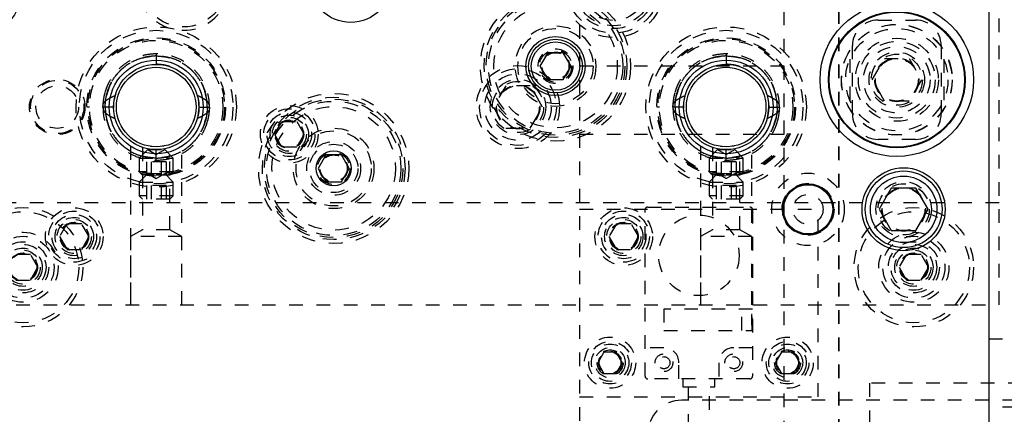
# Model space of a CAD drawing. Header units: inches. Extents: x 1772 to 2706, y -534 to -52.
# Tile 142 of 256: x 1877.28 to 1884.49, y -442.4 to -439.51. Entities that reach past the tile are written whole.
import ezdxf

# ---------------------------------------------------------------- set-up
doc = ezdxf.new("R2010")
doc.units = ezdxf.units.IN
doc.header["$LTSCALE"] = 0.5
doc.header["$MEASUREMENT"] = 0
doc.linetypes.add('HIDDEN', pattern=[0.225, 0.15, -0.075])
doc.linetypes.add('PHANTOM', pattern=[0.25, 0.125, -0.025, 0.025, -0.025, 0.025, -0.025])
doc.layers.add('SID-M-H', color=4, linetype='HIDDEN')
doc.layers.add('SID-M-S', color=105, linetype='Continuous')

msp = doc.modelspace()

# ---------------------------------------------------------------- linework, layer by layer
at = {"color": 7, "linetype": 'PHANTOM', "lineweight": 35}
msp.add_line((1883.27841, -426.04018), (1883.27841, -449.91886), dxfattribs=at)
at = {"layer": 'SID-M-H'}
for p, q in [((1881.37841, -428.35102), (1881.37841, -447.35102)), ((1882.87841, -447.35102), (1882.87841, -428.35102)), ((1884.45341, -441.60102), (1884.45341, -434.10102)), ((1883.56591, -439.51352), (1883.84091, -439.51352)), ((1883.37841, -440.20102), (1883.37841, -439.70102)), ((1884.02841, -439.70102), (1884.02841, -440.20102)), ((1878.27841, -439.76037), (1878.27841, -439.83837)), ((1882.45341, -439.76037), (1882.45341, -439.83837)), ((1883.35966, -439.80115), (1883.35966, -440.10089)), ((1883.52327, -439.95102), (1883.61334, -439.79502)), ((1883.61334, -439.79502), (1883.79347, -439.79502)), ((1883.79347, -439.79502), (1883.88354, -439.95102)), ((1884.04716, -439.80115), (1884.04716, -440.10089)), ((1882.87841, -439.85102), (1881.37841, -439.85102)), ((1883.61334, -440.10702), (1883.52327, -439.95102)), ((1883.88354, -439.95102), (1883.79347, -440.10702)), ((1878.02806, -439.96374), (1878.02806, -439.96374)), ((1880.83834, -439.99502), (1880.74827, -440.15102)), ((1881.01847, -439.99502), (1880.83834, -439.99502)), ((1881.10854, -440.15102), (1881.01847, -439.99502)), ((1882.20306, -439.96374), (1882.20306, -439.96374)), ((1877.97914, -440.05763), (1877.96674, -440.11713)), ((1882.15395, -440.05826), (1882.14174, -440.11713)), ((1877.78921, -440.15102), (1877.77021, -440.15102)), ((1877.96587, -440.15103), (1877.90345, -440.15103)), ((1877.96674, -440.11713), (1877.96502, -440.15937)), ((1878.58458, -440.21841), (1878.59191, -440.15102)), ((1878.59095, -440.15102), (1878.65337, -440.15101)), ((1878.59191, -440.15102), (1878.59141, -440.13343)), ((1878.78661, -440.15102), (1878.78661, -440.15102)), ((1878.84091, -440.15102), (1878.84091, -440.15102)), ((1880.74827, -440.15102), (1880.83834, -440.30702)), ((1881.01847, -440.30702), (1881.10854, -440.15102)), ((1881.96421, -440.15102), (1881.94521, -440.15102)), ((1882.14087, -440.15103), (1882.07845, -440.15103)), ((1882.14174, -440.11713), (1882.14002, -440.15937)), ((1882.75958, -440.21841), (1882.76691, -440.15102)), ((1882.76595, -440.15102), (1882.82837, -440.15101)), ((1882.76691, -440.15102), (1882.76641, -440.13343)), ((1882.96161, -440.15102), (1882.96161, -440.15102)), ((1883.01591, -440.15102), (1883.01591, -440.15102)), ((1883.79347, -440.10702), (1883.61334, -440.10702)), ((1878.57554, -440.251), (1878.58458, -440.21841)), ((1882.75139, -440.24842), (1882.75958, -440.21841)), ((1879.14515, -440.35102), (1879.19928, -440.25727)), ((1879.19928, -440.25727), (1879.30753, -440.25727)), ((1879.30753, -440.25727), (1879.36166, -440.35102)), ((1880.83834, -440.30702), (1881.01847, -440.30702)), ((1879.19928, -440.44477), (1879.14515, -440.35102)), ((1879.36166, -440.35102), (1879.30753, -440.44477)), ((1881.37841, -440.35102), (1882.87841, -440.35102)), ((1883.84091, -440.38852), (1883.56591, -440.38852)), ((1878.09041, -440.43881), (1878.09041, -441.60102)), ((1878.21591, -440.46352), (1878.15341, -440.52602)), ((1878.17791, -440.44721), (1878.17791, -441.05079)), ((1878.21591, -440.46352), (1878.34091, -440.46352)), ((1878.21591, -440.46352), (1878.27841, -440.49961)), ((1878.22401, -440.45977), (1878.22769, -440.46039)), ((1878.22769, -440.46039), (1878.29111, -440.46426)), ((1878.27841, -440.49961), (1878.34091, -440.46352)), ((1878.27841, -440.54167), (1878.27841, -440.46367)), ((1878.40341, -440.52602), (1878.34091, -440.46352)), ((1878.37891, -441.05079), (1878.37891, -440.4473)), ((1878.46641, -441.60102), (1878.46641, -440.43881)), ((1879.30753, -440.44477), (1879.19928, -440.44477)), ((1882.26541, -440.43881), (1882.26541, -441.60102)), ((1882.39091, -440.46352), (1882.32841, -440.52602)), ((1882.35291, -440.44721), (1882.35291, -441.05079)), ((1882.39091, -440.46352), (1882.51591, -440.46352)), ((1882.39091, -440.46352), (1882.45341, -440.49961)), ((1882.39901, -440.45977), (1882.40269, -440.46039)), ((1882.40269, -440.46039), (1882.468, -440.46418)), ((1882.45341, -440.49961), (1882.51591, -440.46352)), ((1882.45341, -440.54167), (1882.45341, -440.46367)), ((1882.57841, -440.52602), (1882.51591, -440.46352)), ((1882.55391, -441.05079), (1882.55391, -440.4473)), ((1882.64141, -441.60102), (1882.64141, -440.43881)), ((1878.15341, -440.52602), (1878.40341, -440.52602)), ((1878.15341, -440.52602), (1878.15341, -440.62652)), ((1878.40341, -440.62652), (1878.40341, -440.52602)), ((1882.32841, -440.52602), (1882.57841, -440.52602)), ((1882.32841, -440.52602), (1882.32841, -440.62652)), ((1882.57841, -440.62652), (1882.57841, -440.52602)), ((1878.35058, -440.5526), (1878.20624, -440.5526)), ((1878.20624, -440.5526), (1878.20624, -440.65102)), ((1878.24232, -440.5526), (1878.24232, -440.65102)), ((1878.31449, -440.5526), (1878.31449, -440.65102)), ((1878.35058, -440.5526), (1878.35058, -440.65102)), ((1882.52558, -440.5526), (1882.38124, -440.5526)), ((1882.38124, -440.5526), (1882.38124, -440.65102)), ((1882.41732, -440.5526), (1882.41732, -440.65102)), ((1882.48949, -440.5526), (1882.48949, -440.65102)), ((1882.52558, -440.5526), (1882.52558, -440.65102)), ((1878.40341, -440.62652), (1878.15341, -440.62652)), ((1878.15341, -440.62652), (1878.17791, -440.65102)), ((1878.21591, -440.63852), (1878.15341, -440.70102)), ((1878.37891, -440.65102), (1878.17791, -440.65102)), ((1878.21591, -440.63852), (1878.34091, -440.63852)), ((1878.21591, -440.63852), (1878.27841, -440.67461)), ((1878.27841, -440.67461), (1878.34091, -440.63852)), ((1878.40341, -440.70102), (1878.34091, -440.63852)), ((1878.37891, -440.65102), (1878.40341, -440.62652)), ((1882.57841, -440.62652), (1882.32841, -440.62652)), ((1882.32841, -440.62652), (1882.35291, -440.65102)), ((1882.39091, -440.63852), (1882.32841, -440.70102)), ((1882.55391, -440.65102), (1882.35291, -440.65102)), ((1882.39091, -440.63852), (1882.51591, -440.63852)), ((1882.39091, -440.63852), (1882.45341, -440.67461)), ((1882.45341, -440.67461), (1882.51591, -440.63852)), ((1882.57841, -440.70102), (1882.51591, -440.63852)), ((1882.55391, -440.65102), (1882.57841, -440.62652)), ((1878.15341, -440.70102), (1878.40341, -440.70102)), ((1878.15341, -440.70102), (1878.15341, -440.80152)), ((1878.35058, -440.7276), (1878.20624, -440.7276)), ((1878.20624, -440.7276), (1878.20624, -440.82602)), ((1878.24232, -440.7276), (1878.24232, -440.82602)), ((1878.31449, -440.7276), (1878.31449, -440.82602)), ((1878.35058, -440.7276), (1878.35058, -440.82602)), ((1878.40341, -440.80152), (1878.40341, -440.70102)), ((1882.32841, -440.70102), (1882.57841, -440.70102)), ((1882.32841, -440.70102), (1882.32841, -440.80152)), ((1882.52558, -440.7276), (1882.38124, -440.7276)), ((1882.38124, -440.7276), (1882.38124, -440.82602)), ((1882.41732, -440.7276), (1882.41732, -440.82602)), ((1882.48949, -440.7276), (1882.48949, -440.82602)), ((1882.52558, -440.7276), (1882.52558, -440.82602)), ((1882.57841, -440.80152), (1882.57841, -440.70102)), ((1878.40341, -440.80152), (1878.15341, -440.80152)), ((1878.15341, -440.80152), (1878.17791, -440.82602)), ((1878.37891, -440.82602), (1878.17791, -440.82602)), ((1878.37891, -440.82602), (1878.40341, -440.80152)), ((1882.57841, -440.80152), (1882.32841, -440.80152)), ((1882.32841, -440.80152), (1882.35291, -440.82602)), ((1882.55391, -440.82602), (1882.35291, -440.82602)), ((1882.55391, -440.82602), (1882.57841, -440.80152)), ((1875.55341, -440.85102), (1889.25341, -440.85102)), ((1881.8794, -440.88429), (1882.62743, -440.88429)), ((1881.37841, -440.90102), (1883.12841, -440.90102)), ((1881.85971, -442.12445), (1881.85971, -440.90397)), ((1882.64711, -440.90397), (1882.64711, -442.12445)), ((1883.12841, -442.27602), (1883.12841, -440.90102)), ((1877.62428, -441.00727), (1877.57015, -441.10102)), ((1877.73253, -441.00727), (1877.62428, -441.00727)), ((1877.78666, -441.10102), (1877.73253, -441.00727)), ((1881.64928, -441.00727), (1881.59515, -441.10102)), ((1881.75753, -441.00727), (1881.64928, -441.00727)), ((1881.81166, -441.10102), (1881.75753, -441.00727)), ((1877.57015, -441.10102), (1877.62428, -441.19477)), ((1877.73253, -441.19477), (1877.78666, -441.10102)), ((1878.17791, -441.05079), (1878.09091, -441.10102)), ((1878.46591, -441.10102), (1878.09091, -441.10102)), ((1878.09091, -441.10102), (1878.09091, -441.60102)), ((1878.37891, -441.05079), (1878.17791, -441.05079)), ((1878.46591, -441.10102), (1878.37891, -441.05079)), ((1878.46591, -441.60102), (1878.46591, -441.10102)), ((1881.59515, -441.10102), (1881.64928, -441.19477)), ((1881.75753, -441.19477), (1881.81166, -441.10102)), ((1882.35291, -441.05079), (1882.26591, -441.10102)), ((1882.64091, -441.10102), (1882.26591, -441.10102)), ((1882.26591, -441.10102), (1882.26591, -441.60102)), ((1882.55391, -441.05079), (1882.35291, -441.05079)), ((1882.64091, -441.10102), (1882.55391, -441.05079)), ((1882.64091, -441.60102), (1882.64091, -441.10102)), ((1877.35753, -441.23227), (1877.24928, -441.23227)), ((1877.41166, -441.32602), (1877.35753, -441.23227)), ((1877.62428, -441.19477), (1877.73253, -441.19477)), ((1881.64928, -441.19477), (1881.75753, -441.19477)), ((1883.77428, -441.23227), (1883.72015, -441.32602)), ((1883.88253, -441.23227), (1883.77428, -441.23227)), ((1883.93666, -441.32602), (1883.88253, -441.23227)), ((1877.35753, -441.41977), (1877.41166, -441.32602)), ((1883.72015, -441.32602), (1883.77428, -441.41977)), ((1883.88253, -441.41977), (1883.93666, -441.32602)), ((1877.24928, -441.41977), (1877.35753, -441.41977)), ((1883.77428, -441.41977), (1883.88253, -441.41977)), ((1874.45341, -441.60102), (1884.45341, -441.60102)), ((1882.64711, -441.63232), (1881.99751, -441.63232)), ((1881.99751, -441.63232), (1881.99751, -441.7898)), ((1882.56837, -441.7898), (1882.56837, -441.63232)), ((1882.63924, -441.67169), (1882.63924, -441.75043)), ((1882.64318, -441.67169), (1882.63924, -441.67169)), ((1882.64318, -441.7898), (1882.64318, -441.63232)), ((1882.63924, -441.75043), (1882.64318, -441.75043)), ((1881.99751, -441.7898), (1882.64711, -441.7898)), ((1884.37841, -441.85102), (1886.37841, -441.85102)), ((1881.5583, -441.9479), (1881.5132, -442.02602)), ((1881.64851, -441.9479), (1881.5583, -441.9479)), ((1881.69362, -442.02602), (1881.64851, -441.9479)), ((1881.99751, -441.91579), (1881.85971, -441.91579)), ((1882.64711, -441.91579), (1882.50932, -441.91579)), ((1882.8583, -441.9479), (1882.8132, -442.02602)), ((1882.94851, -441.9479), (1882.8583, -441.9479)), ((1882.99362, -442.02602), (1882.94851, -441.9479)), ((1881.5132, -442.02602), (1881.5583, -442.10415)), ((1881.64851, -442.10415), (1881.69362, -442.02602)), ((1882.10774, -442.14413), (1882.10774, -442.02602)), ((1882.39908, -442.02602), (1882.39908, -442.14413)), ((1882.8132, -442.02602), (1882.8583, -442.10415)), ((1882.94851, -442.10415), (1882.99362, -442.02602)), ((1881.5583, -442.10415), (1881.64851, -442.10415)), ((1882.8583, -442.10415), (1882.94851, -442.10415)), ((1882.62743, -442.14413), (1881.8794, -442.14413)), ((1882.1353, -442.14413), (1882.1353, -442.20319)), ((1882.37152, -442.20319), (1882.37152, -442.14413)), ((1885.4186, -442.17602), (1883.50341, -442.17602)), ((1883.50341, -442.17602), (1883.50341, -443.30102)), ((1882.1353, -442.20319), (1882.37152, -442.20319)), ((1882.17467, -442.20319), (1882.17467, -442.9721)), ((1882.33215, -442.9721), (1882.33215, -442.20319)), ((1881.37841, -442.27602), (1883.12841, -442.27602)), ((1907.17841, -442.30102), (1882.12841, -442.30102)), ((1886.37841, -442.35102), (1884.37841, -442.35102))]:
    msp.add_line(p, q, dxfattribs=at)
for centre, radius in [((1876.92841, -439.26602), 0.375), ((1878.47841, -439.25102), 0.3125), ((1881.62841, -439.26602), 0.375), ((1881.62841, -439.26602), 0.34375), ((1881.62841, -439.26602), 0.31), ((1881.62841, -439.26602), 0.28906), ((1881.62841, -439.26602), 0.25), ((1881.20341, -439.85102), 0.55), ((1881.20341, -439.85102), 0.5225), ((1881.20341, -439.85102), 0.5075), ((1881.20341, -439.85102), 0.49213), ((1881.20341, -439.85102), 0.45276), ((1878.27841, -440.15102), 0.5875), ((1878.27841, -440.15102), 0.5625), ((1881.20341, -439.85102), 0.29528), ((1881.20341, -439.85102), 0.27559), ((1882.45341, -440.15102), 0.5875), ((1882.45341, -440.15102), 0.5625), ((1883.70341, -439.95102), 0.40625), ((1883.70341, -439.95102), 0.405), ((1883.70341, -439.95102), 0.375), ((1878.27841, -440.15102), 0.5082), ((1878.27841, -440.15102), 0.5), ((1878.27841, -440.15102), 0.4892), ((1882.45341, -440.15102), 0.5082), ((1882.45341, -440.15102), 0.5), ((1882.45341, -440.15102), 0.4892), ((1883.70341, -439.95102), 0.3045), ((1883.70341, -439.95102), 0.28125), ((1881.20341, -439.85102), 0.12795), ((1881.20341, -439.85102), 0.11811), ((1883.70341, -439.95102), 0.24375), ((1881.20341, -439.85102), 0.10289), ((1881.20341, -439.85102), 0.10262), ((1881.20341, -439.85102), 0.1021), ((1881.20341, -439.85102), 0.09843), ((1883.70341, -439.95102), 0.203), ((1883.70341, -439.95102), 0.1875), ((1883.70341, -439.95102), 0.16072), ((1883.70341, -439.95102), 0.16045), ((1883.70341, -439.95102), 0.15993), ((1883.70341, -439.95102), 0.15625), ((1878.27841, -440.15102), 0.29167), ((1880.92841, -440.15102), 0.3045), ((1880.92841, -440.15102), 0.28125), ((1882.45341, -440.15102), 0.29167), ((1877.55341, -440.15102), 0.20313), ((1877.55341, -440.15102), 0.195), ((1880.92841, -440.15102), 0.24375), ((1880.92841, -440.15102), 0.203), ((1877.55341, -440.15102), 0.15625), ((1880.92841, -440.15102), 0.1875), ((1880.92841, -440.15102), 0.16072), ((1880.92841, -440.15102), 0.16045), ((1880.92841, -440.15102), 0.15993), ((1880.92841, -440.15102), 0.15625), ((1879.57841, -440.60102), 0.55), ((1879.57841, -440.60102), 0.5225), ((1879.57841, -440.60102), 0.5075), ((1879.25341, -440.35102), 0.211), ((1879.25341, -440.35102), 0.1875), ((1879.57841, -440.60102), 0.49213), ((1879.57841, -440.60102), 0.45276), ((1879.25341, -440.35102), 0.1625), ((1879.25341, -440.35102), 0.1405), ((1879.25341, -440.35102), 0.125), ((1879.25341, -440.35102), 0.10497), ((1879.25341, -440.35102), 0.1047), ((1879.25341, -440.35102), 0.10418), ((1879.25341, -440.35102), 0.1005), ((1879.57841, -440.60102), 0.29528), ((1879.57841, -440.60102), 0.27559), ((1879.57841, -440.60102), 0.19685), ((1879.57841, -440.60102), 0.17717), ((1879.57841, -440.60102), 0.11811), ((1879.57841, -440.60102), 0.10289), ((1879.57841, -440.60102), 0.10262), ((1879.57841, -440.60102), 0.1021), ((1879.57841, -440.60102), 0.09843), ((1883.05341, -440.90102), 0.26565), ((1883.05341, -440.90102), 0.19), ((1883.75341, -440.90102), 0.203), ((1883.75341, -440.90102), 0.1875), ((1883.75341, -440.90102), 0.16072), ((1883.75341, -440.90102), 0.16045), ((1883.75341, -440.90102), 0.15993), ((1883.75341, -440.90102), 0.15625), ((1883.05341, -440.90102), 0.1095), ((1877.30341, -441.32602), 0.4375), ((1877.67841, -441.10102), 0.211), ((1881.70341, -441.10102), 0.211), ((1883.82841, -441.32602), 0.4375), ((1877.30341, -441.32602), 0.4075), ((1877.67841, -441.10102), 0.1875), ((1877.67841, -441.10102), 0.1625), ((1877.67841, -441.10102), 0.1405), ((1881.70341, -441.10102), 0.1875), ((1881.70341, -441.10102), 0.1625), ((1881.70341, -441.10102), 0.1405), ((1882.25341, -441.23862), 0.29528), ((1883.82841, -441.32602), 0.4075), ((1877.67841, -441.10102), 0.125), ((1877.67841, -441.10102), 0.10497), ((1877.67841, -441.10102), 0.1047), ((1877.67841, -441.10102), 0.10418), ((1877.67841, -441.10102), 0.1005), ((1881.70341, -441.10102), 0.125), ((1881.70341, -441.10102), 0.10497), ((1881.70341, -441.10102), 0.1047), ((1881.70341, -441.10102), 0.10418), ((1881.70341, -441.10102), 0.1005), ((1877.30341, -441.32602), 0.25687), ((1877.30341, -441.32602), 0.22687), ((1883.82841, -441.32602), 0.25687), ((1883.82841, -441.32602), 0.22687), ((1877.30341, -441.32602), 0.1875), ((1877.30341, -441.32602), 0.16781), ((1877.30341, -441.32602), 0.1405), ((1883.82841, -441.32602), 0.1875), ((1883.82841, -441.32602), 0.16781), ((1883.82841, -441.32602), 0.1405), ((1877.30341, -441.32602), 0.125), ((1877.30341, -441.32602), 0.10497), ((1877.30341, -441.32602), 0.1047), ((1877.30341, -441.32602), 0.10418), ((1877.30341, -441.32602), 0.1005), ((1883.82841, -441.32602), 0.125), ((1883.82841, -441.32602), 0.10497), ((1883.82841, -441.32602), 0.1047), ((1883.82841, -441.32602), 0.10418), ((1883.82841, -441.32602), 0.1005), ((1881.60341, -442.02602), 0.1875), ((1881.60341, -442.02602), 0.156), ((1881.60341, -442.02602), 0.137), ((1882.90341, -442.02602), 0.1875), ((1882.90341, -442.02602), 0.156), ((1882.90341, -442.02602), 0.137), ((1881.60341, -442.02602), 0.1105), ((1881.60341, -442.02602), 0.095), ((1881.60341, -442.02602), 0.08397), ((1881.60341, -442.02602), 0.0837), ((1881.60341, -442.02602), 0.08318), ((1881.60341, -442.02602), 0.0795), ((1881.99751, -442.02602), 0.06496), ((1881.99751, -442.02602), 0.0445), ((1882.50932, -442.02602), 0.06496), ((1882.50931, -442.02602), 0.0445), ((1882.90341, -442.02602), 0.1105), ((1882.90341, -442.02602), 0.095), ((1882.90341, -442.02602), 0.08397), ((1882.90341, -442.02602), 0.0837), ((1882.90341, -442.02602), 0.08318), ((1882.90341, -442.02602), 0.0795)]:
    msp.add_circle(centre, radius, dxfattribs=at)
for centre, radius, start, end in [((1878.47841, -439.25102), 0.3375, 132.205446, 47.794554), ((1883.56591, -439.70102), 0.1875, 90, 180), ((1883.84091, -439.70102), 0.1875, 0, 90), ((1878.27841, -440.15102), 0.3135, 71.370003, 90.58679), ((1882.45341, -440.15102), 0.3135, 71.370003, 90.492341), ((1883.56591, -440.20102), 0.1875, 180, 270), ((1883.84091, -440.20102), 0.1875, 270, 0), ((1881.8794, -440.90397), 0.01969, 90, 180), ((1882.62743, -440.90397), 0.01969, 0, 90), ((1881.99751, -442.02602), 0.11024, 0, 90), ((1882.50932, -442.02602), 0.11024, 90, 180), ((1881.8794, -442.12445), 0.01969, 180, 270), ((1882.62743, -442.12445), 0.01969, 270, 0), ((1882.12841, -442.55102), 0.25, 90, 270)]:
    msp.add_arc(centre, radius, start, end, dxfattribs=at)
for points, knots in [([(1878.27841, -439.76037), (1878.24479, -439.76294), (1878.18064, -439.76784), (1878.09477, -439.80282), (1878.02634, -439.8492), (1877.97513, -439.90194), (1877.93892, -439.95487), (1877.91523, -440.00429), (1877.90044, -440.04917), (1877.89156, -440.09391), (1877.88711, -440.12767), (1877.88832, -440.14765), (1877.88852, -440.1509)], [0, 0, 0, 0, 0.1642843, 0.3135734, 0.4477904, 0.5670794, 0.671348, 0.760539, 0.8346981, 0.9020185, 0.9840237, 1, 1, 1, 1]), ([(1877.90345, -440.15101), (1877.90654, -440.11439), (1877.91272, -440.04111), (1877.96207, -439.9405), (1878.04002, -439.85336), (1878.14884, -439.78899), (1878.23522, -439.78028), (1878.27841, -439.77593)], [0, 0, 0, 0, 0.1866588, 0.3734284, 0.5601675, 0.7800825, 1, 1, 1, 1]), ([(1878.27841, -439.77593), (1878.24177, -439.77913), (1878.16851, -439.78552), (1878.06767, -439.83442), (1877.98101, -439.91289), (1877.91633, -440.02141), (1877.90774, -440.10782), (1877.90345, -440.15103)], [0, 0, 0, 0, 0.1867859, 0.3735113, 0.5602438, 0.7800974, 1, 1, 1, 1]), ([(1877.90593, -440.10737), (1877.91256, -440.07403), (1877.92584, -440.00731), (1877.97874, -439.91838), (1878.05585, -439.8425), (1878.15845, -439.78711), (1878.23842, -439.77966), (1878.27841, -439.77593)], [0, 0, 0, 0, 0.1866411, 0.3734192, 0.5601372, 0.7800682, 1, 1, 1, 1]), ([(1878.27841, -439.77593), (1878.24449, -439.77868), (1878.17667, -439.78417), (1878.08209, -439.82617), (1877.99809, -439.89428), (1877.93088, -439.9895), (1877.91431, -440.06808), (1877.90602, -440.10737)], [0, 0, 0, 0, 0.1867762, 0.3735154, 0.5602057, 0.7801315, 1, 1, 1, 1]), ([(1878.66828, -440.15076), (1878.66789, -440.13416), (1878.66695, -440.09434), (1878.65188, -440.02936), (1878.62048, -439.95618), (1878.56793, -439.88343), (1878.49246, -439.81897), (1878.39332, -439.77065), (1878.31779, -439.7639), (1878.27841, -439.76037)], [0, 0, 0, 0, 0.0812569, 0.1949579, 0.3243989, 0.4696984, 0.6307018, 0.8074564, 1, 1, 1, 1]), ([(1878.27841, -439.77593), (1878.31232, -439.77868), (1878.38015, -439.78417), (1878.47472, -439.82617), (1878.55873, -439.89428), (1878.62593, -439.9895), (1878.64251, -440.06808), (1878.65079, -440.10737)], [0, 0, 0, 0, 0.1867762, 0.3735154, 0.5602057, 0.7801315, 1, 1, 1, 1]), ([(1878.27841, -439.77593), (1878.31504, -439.77913), (1878.3883, -439.78552), (1878.48914, -439.83442), (1878.57581, -439.91289), (1878.64049, -440.02141), (1878.64907, -440.10782), (1878.65337, -440.15103)], [0, 0, 0, 0, 0.1867859, 0.3735113, 0.5602438, 0.7800974, 1, 1, 1, 1]), ([(1878.65337, -440.15101), (1878.65028, -440.11439), (1878.6441, -440.04111), (1878.59475, -439.9405), (1878.51679, -439.85336), (1878.40798, -439.78899), (1878.3216, -439.78028), (1878.27841, -439.77593)], [0, 0, 0, 0, 0.1866588, 0.3734284, 0.5601675, 0.7800825, 1, 1, 1, 1]), ([(1878.65089, -440.10737), (1878.64425, -440.07403), (1878.63097, -440.00731), (1878.57808, -439.91838), (1878.50096, -439.8425), (1878.39836, -439.78711), (1878.31839, -439.77966), (1878.27841, -439.77593)], [0, 0, 0, 0, 0.1866411, 0.3734192, 0.5601372, 0.7800682, 1, 1, 1, 1]), ([(1882.45341, -439.76037), (1882.41979, -439.76294), (1882.35564, -439.76784), (1882.26977, -439.80282), (1882.20134, -439.8492), (1882.15013, -439.90194), (1882.11392, -439.95487), (1882.09023, -440.00429), (1882.07544, -440.04917), (1882.06656, -440.09391), (1882.06211, -440.12767), (1882.06332, -440.14765), (1882.06352, -440.1509)], [0, 0, 0, 0, 0.1642843, 0.3135734, 0.4477904, 0.5670794, 0.671348, 0.760539, 0.8346981, 0.9020185, 0.9840237, 1, 1, 1, 1]), ([(1882.07845, -440.15101), (1882.08154, -440.11439), (1882.08772, -440.04111), (1882.13707, -439.9405), (1882.21502, -439.85336), (1882.32384, -439.78899), (1882.41022, -439.78028), (1882.45341, -439.77593)], [0, 0, 0, 0, 0.1866588, 0.3734284, 0.5601675, 0.7800825, 1, 1, 1, 1]), ([(1882.45341, -439.77593), (1882.41677, -439.77913), (1882.34351, -439.78552), (1882.24267, -439.83442), (1882.15601, -439.91289), (1882.09133, -440.02141), (1882.08274, -440.10782), (1882.07845, -440.15103)], [0, 0, 0, 0, 0.1867859, 0.3735113, 0.5602438, 0.7800974, 1, 1, 1, 1]), ([(1882.08093, -440.10737), (1882.08756, -440.07403), (1882.10084, -440.00731), (1882.15374, -439.91838), (1882.23085, -439.8425), (1882.33345, -439.78711), (1882.41342, -439.77966), (1882.45341, -439.77593)], [0, 0, 0, 0, 0.1866411, 0.3734192, 0.5601372, 0.7800682, 1, 1, 1, 1]), ([(1882.45341, -439.77593), (1882.41949, -439.77868), (1882.35167, -439.78417), (1882.25709, -439.82617), (1882.17309, -439.89428), (1882.10588, -439.9895), (1882.08931, -440.06808), (1882.08102, -440.10737)], [0, 0, 0, 0, 0.1867762, 0.3735154, 0.5602057, 0.7801315, 1, 1, 1, 1]), ([(1882.84328, -440.15076), (1882.84289, -440.13416), (1882.84195, -440.09434), (1882.82688, -440.02936), (1882.79548, -439.95618), (1882.74293, -439.88343), (1882.66746, -439.81897), (1882.56832, -439.77065), (1882.49279, -439.7639), (1882.45341, -439.76037)], [0, 0, 0, 0, 0.0812569, 0.1949579, 0.3243989, 0.4696984, 0.6307018, 0.8074564, 1, 1, 1, 1]), ([(1882.45341, -439.77593), (1882.48732, -439.77868), (1882.55515, -439.78417), (1882.64972, -439.82617), (1882.73373, -439.89428), (1882.80093, -439.9895), (1882.81751, -440.06808), (1882.82579, -440.10737)], [0, 0, 0, 0, 0.1867762, 0.3735154, 0.5602057, 0.7801315, 1, 1, 1, 1]), ([(1882.45341, -439.77593), (1882.49004, -439.77913), (1882.5633, -439.78552), (1882.66414, -439.83442), (1882.75081, -439.91289), (1882.81549, -440.02141), (1882.82407, -440.10782), (1882.82837, -440.15103)], [0, 0, 0, 0, 0.1867859, 0.3735113, 0.5602438, 0.7800974, 1, 1, 1, 1]), ([(1882.82837, -440.15101), (1882.82528, -440.11439), (1882.8191, -440.04111), (1882.76975, -439.9405), (1882.69179, -439.85336), (1882.58298, -439.78899), (1882.4966, -439.78028), (1882.45341, -439.77593)], [0, 0, 0, 0, 0.1866588, 0.3734284, 0.5601675, 0.7800825, 1, 1, 1, 1]), ([(1882.82589, -440.10737), (1882.81925, -440.07403), (1882.80597, -440.00731), (1882.75308, -439.91838), (1882.67596, -439.8425), (1882.57336, -439.78711), (1882.49339, -439.77966), (1882.45341, -439.77593)], [0, 0, 0, 0, 0.1866411, 0.3734192, 0.5601372, 0.7800682, 1, 1, 1, 1]), ([(1877.90335, -440.0434), (1877.90251, -440.04586), (1877.89724, -440.06132), (1877.89177, -440.09402), (1877.88705, -440.12766), (1877.88831, -440.14764), (1877.88851, -440.1509)], [0, 0, 0, 0, 0.0713569, 0.449441, 0.910068, 1, 1, 1, 1]), ([(1877.90587, -440.10736), (1877.91854, -440.09861), (1877.94117, -440.08297), (1877.96627, -440.07175), (1877.97731, -440.06681)], [0, 0, 0, 0, 0.559993, 1, 1, 1, 1]), ([(1878.65095, -440.10736), (1878.63828, -440.09861), (1878.61565, -440.08297), (1878.59055, -440.07175), (1878.5795, -440.06681)], [0, 0, 0, 0, 0.559993, 1, 1, 1, 1]), ([(1882.07835, -440.0434), (1882.07751, -440.04586), (1882.07224, -440.06132), (1882.06677, -440.09402), (1882.06205, -440.12766), (1882.06331, -440.14764), (1882.06351, -440.1509)], [0, 0, 0, 0, 0.0713569, 0.449441, 0.910068, 1, 1, 1, 1]), ([(1882.08087, -440.10736), (1882.09354, -440.09861), (1882.11617, -440.08297), (1882.14127, -440.07175), (1882.15231, -440.06681)], [0, 0, 0, 0, 0.559993, 1, 1, 1, 1]), ([(1882.82595, -440.10736), (1882.81328, -440.09861), (1882.79065, -440.08297), (1882.76555, -440.07175), (1882.7545, -440.06681)], [0, 0, 0, 0, 0.559993, 1, 1, 1, 1]), ([(1877.88776, -440.15102), (1877.8885, -440.14167), (1877.88983, -440.12501), (1877.90098, -440.11275), (1877.90587, -440.10736)], [0, 0, 0, 0, 0.5612126, 1, 1, 1, 1]), ([(1877.88776, -440.15102), (1877.8885, -440.16037), (1877.88983, -440.17703), (1877.90098, -440.1893), (1877.90587, -440.19468)], [0, 0, 0, 0, 0.5612126, 1, 1, 1, 1]), ([(1877.90345, -440.15101), (1877.90097, -440.15101), (1877.89602, -440.15101), (1877.88971, -440.15101), (1877.88858, -440.15101), (1877.88789, -440.15101)], [0, 0, 0, 0, 0.2808789, 0.5625042, 1, 1, 1, 1]), ([(1877.88853, -440.15129), (1877.88893, -440.16788), (1877.88987, -440.20771), (1877.90493, -440.27269), (1877.93633, -440.34586), (1877.98888, -440.41862), (1878.06435, -440.48307), (1878.1635, -440.53139), (1878.23903, -440.53815), (1878.27841, -440.54167)], [0, 0, 0, 0, 0.0812569, 0.1949579, 0.3243989, 0.4696984, 0.6307018, 0.8074564, 1, 1, 1, 1]), ([(1878.27841, -440.52611), (1878.24177, -440.52292), (1878.16851, -440.51652), (1878.06767, -440.46763), (1877.98101, -440.38915), (1877.91633, -440.28063), (1877.90774, -440.19422), (1877.90345, -440.15101)], [0, 0, 0, 0, 0.1867859, 0.3735113, 0.5602438, 0.7800974, 1, 1, 1, 1]), ([(1877.90345, -440.15103), (1877.90654, -440.18766), (1877.91272, -440.26093), (1877.96207, -440.36154), (1878.04002, -440.44868), (1878.14884, -440.51306), (1878.23522, -440.52176), (1878.27841, -440.52611)], [0, 0, 0, 0, 0.1866588, 0.3734284, 0.5601675, 0.7800825, 1, 1, 1, 1]), ([(1878.27841, -440.52611), (1878.31504, -440.52292), (1878.3883, -440.51652), (1878.48914, -440.46763), (1878.57581, -440.38915), (1878.64049, -440.28063), (1878.64907, -440.19422), (1878.65337, -440.15101)], [0, 0, 0, 0, 0.1867859, 0.3735113, 0.5602438, 0.7800974, 1, 1, 1, 1]), ([(1878.65337, -440.15103), (1878.65028, -440.18766), (1878.6441, -440.26093), (1878.59475, -440.36154), (1878.51679, -440.44868), (1878.40798, -440.51306), (1878.3216, -440.52176), (1878.27841, -440.52611)], [0, 0, 0, 0, 0.1866588, 0.3734284, 0.5601675, 0.7800825, 1, 1, 1, 1]), ([(1878.27841, -440.54167), (1878.31202, -440.5391), (1878.37618, -440.5342), (1878.46204, -440.49922), (1878.53048, -440.45285), (1878.58168, -440.4001), (1878.61789, -440.34717), (1878.64158, -440.29775), (1878.65637, -440.25288), (1878.66525, -440.20813), (1878.6697, -440.17438), (1878.66849, -440.1544), (1878.6683, -440.15114)], [0, 0, 0, 0, 0.1642843, 0.3135734, 0.4477904, 0.5670794, 0.671348, 0.760539, 0.8346981, 0.9020185, 0.9840237, 1, 1, 1, 1]), ([(1878.66906, -440.15102), (1878.66831, -440.14167), (1878.66698, -440.12501), (1878.65584, -440.11275), (1878.65095, -440.10736)], [0, 0, 0, 0, 0.5612126, 1, 1, 1, 1]), ([(1878.66906, -440.15102), (1878.66831, -440.16037), (1878.66698, -440.17703), (1878.65584, -440.1893), (1878.65095, -440.19468)], [0, 0, 0, 0, 0.5612126, 1, 1, 1, 1]), ([(1878.65337, -440.15103), (1878.65584, -440.15103), (1878.6608, -440.15103), (1878.6671, -440.15103), (1878.66823, -440.15103), (1878.66892, -440.15103)], [0, 0, 0, 0, 0.2808789, 0.5625042, 1, 1, 1, 1]), ([(1878.65347, -440.25864), (1878.6543, -440.25619), (1878.65957, -440.24072), (1878.66504, -440.20802), (1878.66977, -440.17438), (1878.66851, -440.1544), (1878.6683, -440.15114)], [0, 0, 0, 0, 0.0713569, 0.449441, 0.910068, 1, 1, 1, 1]), ([(1882.06276, -440.15102), (1882.0635, -440.14167), (1882.06483, -440.12501), (1882.07598, -440.11275), (1882.08087, -440.10736)], [0, 0, 0, 0, 0.5612126, 1, 1, 1, 1]), ([(1882.06276, -440.15102), (1882.0635, -440.16037), (1882.06483, -440.17703), (1882.07598, -440.1893), (1882.08087, -440.19468)], [0, 0, 0, 0, 0.5612126, 1, 1, 1, 1]), ([(1882.07845, -440.15101), (1882.07597, -440.15101), (1882.07102, -440.15101), (1882.06471, -440.15101), (1882.06358, -440.15101), (1882.06289, -440.15101)], [0, 0, 0, 0, 0.2808789, 0.5625042, 1, 1, 1, 1]), ([(1882.06353, -440.15129), (1882.06393, -440.16788), (1882.06487, -440.20771), (1882.07993, -440.27269), (1882.11133, -440.34586), (1882.16388, -440.41862), (1882.23935, -440.48307), (1882.3385, -440.53139), (1882.41403, -440.53815), (1882.45341, -440.54167)], [0, 0, 0, 0, 0.0812569, 0.1949579, 0.3243989, 0.4696984, 0.6307018, 0.8074564, 1, 1, 1, 1]), ([(1882.45341, -440.52611), (1882.41677, -440.52292), (1882.34351, -440.51652), (1882.24267, -440.46763), (1882.15601, -440.38915), (1882.09133, -440.28063), (1882.08274, -440.19422), (1882.07845, -440.15101)], [0, 0, 0, 0, 0.1867859, 0.3735113, 0.5602438, 0.7800974, 1, 1, 1, 1]), ([(1882.07845, -440.15103), (1882.08154, -440.18766), (1882.08772, -440.26093), (1882.13707, -440.36154), (1882.21502, -440.44868), (1882.32384, -440.51306), (1882.41022, -440.52176), (1882.45341, -440.52611)], [0, 0, 0, 0, 0.1866588, 0.3734284, 0.5601675, 0.7800825, 1, 1, 1, 1]), ([(1882.45341, -440.52611), (1882.49004, -440.52292), (1882.5633, -440.51652), (1882.66414, -440.46763), (1882.75081, -440.38915), (1882.81549, -440.28063), (1882.82407, -440.19422), (1882.82837, -440.15101)], [0, 0, 0, 0, 0.1867859, 0.3735113, 0.5602438, 0.7800974, 1, 1, 1, 1]), ([(1882.82837, -440.15103), (1882.82528, -440.18766), (1882.8191, -440.26093), (1882.76975, -440.36154), (1882.69179, -440.44868), (1882.58298, -440.51306), (1882.4966, -440.52176), (1882.45341, -440.52611)], [0, 0, 0, 0, 0.1866588, 0.3734284, 0.5601675, 0.7800825, 1, 1, 1, 1]), ([(1882.45341, -440.54167), (1882.48702, -440.5391), (1882.55118, -440.5342), (1882.63704, -440.49922), (1882.70548, -440.45285), (1882.75668, -440.4001), (1882.79289, -440.34717), (1882.81658, -440.29775), (1882.83137, -440.25288), (1882.84025, -440.20813), (1882.8447, -440.17438), (1882.84349, -440.1544), (1882.8433, -440.15114)], [0, 0, 0, 0, 0.16428431, 0.31357341, 0.44779043, 0.56707943, 0.67134801, 0.76053896, 0.83469807, 0.90201851, 0.98402371, 1, 1, 1, 1]), ([(1882.84406, -440.15102), (1882.84331, -440.14167), (1882.84198, -440.12501), (1882.83084, -440.11275), (1882.82595, -440.10736)], [0, 0, 0, 0, 0.5612126, 1, 1, 1, 1]), ([(1882.84406, -440.15102), (1882.84331, -440.16037), (1882.84198, -440.17703), (1882.83084, -440.1893), (1882.82595, -440.19468)], [0, 0, 0, 0, 0.5612126, 1, 1, 1, 1]), ([(1882.82837, -440.15103), (1882.83084, -440.15103), (1882.8358, -440.15103), (1882.8421, -440.15103), (1882.84323, -440.15103), (1882.84392, -440.15103)], [0, 0, 0, 0, 0.2808789, 0.5625042, 1, 1, 1, 1]), ([(1882.82847, -440.25864), (1882.8293, -440.25619), (1882.83457, -440.24072), (1882.84004, -440.20802), (1882.84477, -440.17438), (1882.84351, -440.1544), (1882.8433, -440.15114)], [0, 0, 0, 0, 0.0713569, 0.449441, 0.910068, 1, 1, 1, 1]), ([(1877.90587, -440.19468), (1877.91854, -440.20344), (1877.94117, -440.21908), (1877.96627, -440.23029), (1877.97731, -440.23523)], [0, 0, 0, 0, 0.559993, 1, 1, 1, 1]), ([(1877.90593, -440.19467), (1877.91256, -440.22802), (1877.92584, -440.29473), (1877.97874, -440.38366), (1878.05585, -440.45955), (1878.15845, -440.51493), (1878.23842, -440.52239), (1878.27841, -440.52611)], [0, 0, 0, 0, 0.1866411, 0.3734192, 0.5601372, 0.7800682, 1, 1, 1, 1]), ([(1878.27841, -440.52611), (1878.24449, -440.52337), (1878.17667, -440.51788), (1878.08209, -440.47587), (1877.99809, -440.40776), (1877.93088, -440.31255), (1877.91431, -440.23396), (1877.90602, -440.19467)], [0, 0, 0, 0, 0.1867762, 0.3735154, 0.5602057, 0.7801315, 1, 1, 1, 1]), ([(1878.65089, -440.19467), (1878.64425, -440.22802), (1878.63097, -440.29473), (1878.57808, -440.38366), (1878.50096, -440.45955), (1878.39836, -440.51493), (1878.31839, -440.52239), (1878.27841, -440.52611)], [0, 0, 0, 0, 0.1866411, 0.3734192, 0.5601372, 0.7800682, 1, 1, 1, 1]), ([(1878.27841, -440.52611), (1878.31232, -440.52337), (1878.38015, -440.51788), (1878.47472, -440.47587), (1878.55873, -440.40776), (1878.62593, -440.31255), (1878.64251, -440.23396), (1878.65079, -440.19467)], [0, 0, 0, 0, 0.1867762, 0.3735154, 0.5602057, 0.7801315, 1, 1, 1, 1]), ([(1878.65095, -440.19468), (1878.63828, -440.20344), (1878.61565, -440.21908), (1878.59055, -440.23029), (1878.5795, -440.23523)], [0, 0, 0, 0, 0.559993, 1, 1, 1, 1]), ([(1882.08087, -440.19468), (1882.09354, -440.20344), (1882.11617, -440.21908), (1882.14127, -440.23029), (1882.15231, -440.23523)], [0, 0, 0, 0, 0.559993, 1, 1, 1, 1]), ([(1882.08093, -440.19467), (1882.08756, -440.22802), (1882.10084, -440.29473), (1882.15374, -440.38366), (1882.23085, -440.45955), (1882.33345, -440.51493), (1882.41342, -440.52239), (1882.45341, -440.52611)], [0, 0, 0, 0, 0.1866411, 0.3734192, 0.5601372, 0.7800682, 1, 1, 1, 1]), ([(1882.45341, -440.52611), (1882.41949, -440.52337), (1882.35167, -440.51788), (1882.25709, -440.47587), (1882.17309, -440.40776), (1882.10588, -440.31255), (1882.08931, -440.23396), (1882.08102, -440.19467)], [0, 0, 0, 0, 0.1867762, 0.3735154, 0.5602057, 0.7801315, 1, 1, 1, 1]), ([(1882.82589, -440.19467), (1882.81925, -440.22802), (1882.80597, -440.29473), (1882.75308, -440.38366), (1882.67596, -440.45955), (1882.57336, -440.51493), (1882.49339, -440.52239), (1882.45341, -440.52611)], [0, 0, 0, 0, 0.1866411, 0.3734192, 0.5601372, 0.7800682, 1, 1, 1, 1]), ([(1882.45341, -440.52611), (1882.48732, -440.52337), (1882.55515, -440.51788), (1882.64972, -440.47587), (1882.73373, -440.40776), (1882.80093, -440.31255), (1882.81751, -440.23396), (1882.82579, -440.19467)], [0, 0, 0, 0, 0.1867762, 0.3735154, 0.5602057, 0.7801315, 1, 1, 1, 1]), ([(1882.82595, -440.19468), (1882.81328, -440.20344), (1882.79065, -440.21908), (1882.76555, -440.23029), (1882.7545, -440.23523)], [0, 0, 0, 0, 0.55999298, 1, 1, 1, 1])]:
    msp.add_open_spline(points, degree=3, knots=knots, dxfattribs=at)
at = {"layer": 'SID-M-S'}
for p, q in [((1884.37841, -428.35102), (1884.37841, -447.35102)), ((1881.14658, -439.7526), (1881.08976, -439.85102)), ((1881.26023, -439.7526), (1881.14658, -439.7526)), ((1881.31706, -439.85102), (1881.26023, -439.7526)), ((1881.08976, -439.85102), (1881.14658, -439.94945)), ((1881.26023, -439.94945), (1881.31706, -439.85102)), ((1881.14658, -439.94945), (1881.26023, -439.94945)), ((1879.52158, -440.5026), (1879.46476, -440.60102)), ((1879.63523, -440.5026), (1879.52158, -440.5026)), ((1879.69206, -440.60102), (1879.63523, -440.5026)), ((1879.46476, -440.60102), (1879.52158, -440.69945)), ((1879.63523, -440.69945), (1879.69206, -440.60102)), ((1879.52158, -440.69945), (1879.63523, -440.69945)), ((1883.66334, -440.74502), (1883.57327, -440.90102)), ((1883.84347, -440.74502), (1883.66334, -440.74502)), ((1883.93354, -440.90102), (1883.84347, -440.74502)), ((1883.57327, -440.90102), (1883.66334, -441.05702)), ((1883.84347, -441.05702), (1883.93354, -440.90102)), ((1883.66334, -441.05702), (1883.84347, -441.05702))]:
    msp.add_line(p, q, dxfattribs=at)
for centre, radius in [((1879.70341, -439.22602), 0.3045), ((1883.70341, -439.95102), 0.5625), ((1883.70341, -439.95102), 0.5), ((1883.70341, -439.95102), 0.495), ((1881.20341, -439.85102), 0.21654), ((1881.20341, -439.85102), 0.19685), ((1881.20341, -439.85102), 0.17717), ((1878.27841, -440.15102), 0.34375), ((1882.45341, -440.15102), 0.34375), ((1878.27841, -440.15102), 0.31265), ((1878.27841, -440.15102), 0.3125), ((1878.27841, -440.15102), 0.29167), ((1882.45341, -440.15102), 0.31265), ((1882.45341, -440.15102), 0.3125), ((1882.45341, -440.15102), 0.29167), ((1879.57841, -440.60102), 0.12795), ((1883.75341, -440.90102), 0.3045), ((1883.75341, -440.90102), 0.28125), ((1883.75341, -440.90102), 0.24375), ((1883.05341, -440.90102), 0.1875), ((1883.05341, -440.90102), 0.1805)]:
    msp.add_circle(centre, radius, dxfattribs=at)

doc.saveas('drawing.dxf')
